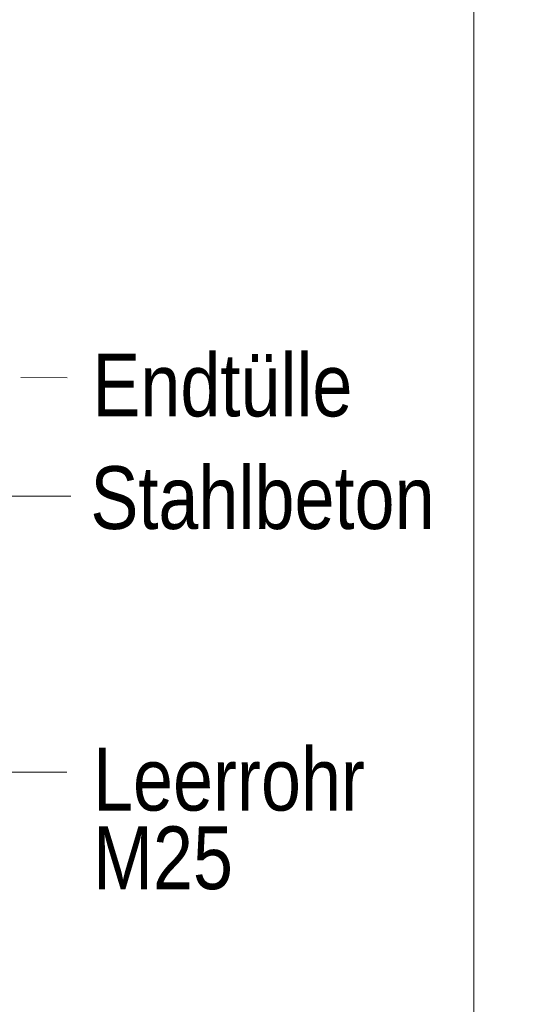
# Model space of a CAD drawing. Extents: x -720 to 300, y 62 to 1162.
# Tile 50 of 256: x 244 to 255, y 647 to 669. Entities that reach past the tile are written whole.
import ezdxf
from ezdxf.lldxf.tags import DXFTag

# ---------------------------------------------------------------- set-up
doc = ezdxf.new("R2010")
doc.units = 0
doc.layers.get('0').update_dxf_attribs({"lineweight": 13})
doc.layers.add('E_Detail_Beschriftung', color=7, linetype='Continuous', lineweight=13, true_color=0x009900)
doc.layers.add('E_Detail_Linie_Text_Bem', color=7, linetype='Continuous', lineweight=13)
doc.styles.get("Standard").update_dxf_attribs({"font": 'ARIALN.TTF'})
tags = doc.linetypes.add('fein_strichliert-A06G93Y38I', pattern=[4, 1, -2, 1]).pattern_tags.tags
tags[8:9] = [DXFTag(74, 4), DXFTag(75, 0), DXFTag(340, '0'), DXFTag(46, 0.0), DXFTag(50, 0.0), DXFTag(44, 0.0), DXFTag(45, 0.0)]
tags[6:7] = [DXFTag(74, 4), DXFTag(75, 0), DXFTag(340, '0'), DXFTag(46, 0.0), DXFTag(50, 0.0), DXFTag(44, 0.0), DXFTag(45, 0.0)]
tags[4:5] = [DXFTag(74, 4), DXFTag(75, 0), DXFTag(340, '0'), DXFTag(46, 0.0), DXFTag(50, 0.0), DXFTag(44, 0.0), DXFTag(45, 0.0)]

# ---------------------------------------------------------------- blocks, each defined once
blk = doc.blocks.new('Referenz-A06G93Y68I')
at = {"layer": 'E_Detail_Linie_Text_Bem', "linetype": 'fein_strichliert-A06G93Y38I', "ltscale": 0.65}
blk.add_line((253.903, 620.017), (253.903, 681.333), dxfattribs=at)
at = {"layer": 'E_Detail_Linie_Text_Bem', "color": 0, "linetype": 'Continuous', "ltscale": 0.13}
for p, q in [((244.837, 660.899), (243.809, 660.901)), ((244.922, 658.257), (243.238, 658.257)), ((241.815, 652.103), (244.836, 652.103))]:
    blk.add_line(p, q, dxfattribs=at)
at = {"layer": 'E_Detail_Beschriftung', "linetype": 'Continuous', "ltscale": 0.13, "char_height": 1.4, "attachment_point": 1}
for s, insert in [('{\\fArial Narrow;Endtülle}', (245.401, 661.436)), ('{\\fArial Narrow;Stahlbeton}', (245.358, 658.924)), ('{\\fArial Narrow;Leerrohr}', (245.415, 652.643)), ('{\\fArial Narrow;M25}', (245.415, 650.89))]:
    blk.add_mtext(s, dxfattribs=dict(at, insert=insert))

msp = doc.modelspace()

# ---------------------------------------------------------------- block references
at = {"color": 8, "lineweight": 25, "ltscale": 0.25, "true_color": 0x808080}
msp.add_blockref('Referenz-A06G93Y68I', (0, 0), dxfattribs=at)

doc.saveas('drawing.dxf')
